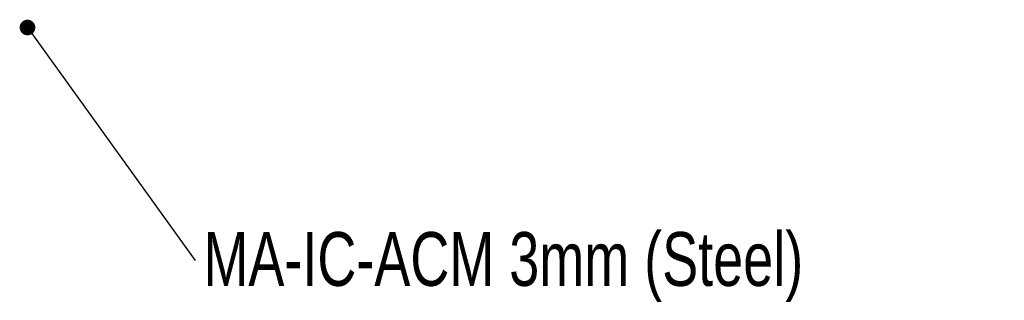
# Paper-space layout 'Sheet4' of a CAD drawing. Header units: millimetres. Extents: x 7 to 291, y 7 to 1086.
# Tile 5 of 5: x 204 to 268, y 1068 to 1086. Entities that reach past the tile are written whole.
import ezdxf

# ---------------------------------------------------------------- set-up
doc = ezdxf.new("R2010")
doc.units = ezdxf.units.MM
doc.layers.add('DRAWING', color=7, linetype='Continuous')
doc.styles.add('SLDTEXTSTYLE1', font='TXT', dxfattribs={"width": 0.75})
doc.dimstyles.new('SLDDIMSTYLE1', dxfattribs={"dimtxt": 0.18, "dimasz": 1.016, "dimexe": 0, "dimexo": 0.0625, "dimgap": 0, "dimtad": 0, "dimtih": 1, "dimtoh": 1, "dimdec": 0, "dimrnd": 1e-09, "dimzin": 0, "dimdsep": 46, "dimtxsty": 'Standard', "dimblk1": 'DOT', "dimblk2": 'DOT', "dimsah": 1, "dimcen": 0.09, "dimadec": 0, "dimazin": 0, "dimtfac": 1.016, "dimtdec": 0, "dimtofl": 0, "dimtmove": 0, "dimatfit": 3, "dimldrblk": 'DOT', "dimfxl": 1, "dimfrac": 2, "dimtolj": 1, "dimtzin": 0, "dimarcsym": 0})

# ---------------------------------------------------------------- blocks, each defined once
blk = doc.blocks.new('SW_NOTE_0_35')
at = {"layer": 'DRAWING', "color": 0, "insert": (0.534, 1.841), "char_height": 3.5, "attachment_point": 1, "style": 'SLDTEXTSTYLE1'}
blk.add_mtext('MA-IC-ACM 3mm (Steel)', dxfattribs=at)
blk = doc.blocks.new('_Dot')
at = {"color": 0, "linetype": 'ByBlock', "lineweight": -2}
blk.add_line((-0.5, 0), (-1, 0), dxfattribs=at)
at = {"color": 0, "linetype": 'ByBlock', "const_width": 0.5}
blk.add_lwpolyline([(-0.25, 0, 1), (0.25, 0, 1)], format="xyb", close=True, dxfattribs=at)

psp = doc.layouts.new('Sheet4')

# ---------------------------------------------------------------- block references
at = {"layer": 'DRAWING', "color": 7}
psp.add_blockref('SW_NOTE_0_35', (215.706, 1070.159), dxfattribs=at)

# ---------------------------------------------------------------- leaders
psp.add_leader([(204.801, 1085.297), (215.706, 1070.159)], dimstyle='SLDDIMSTYLE1', dxfattribs=at)

doc.saveas('drawing.dxf')
